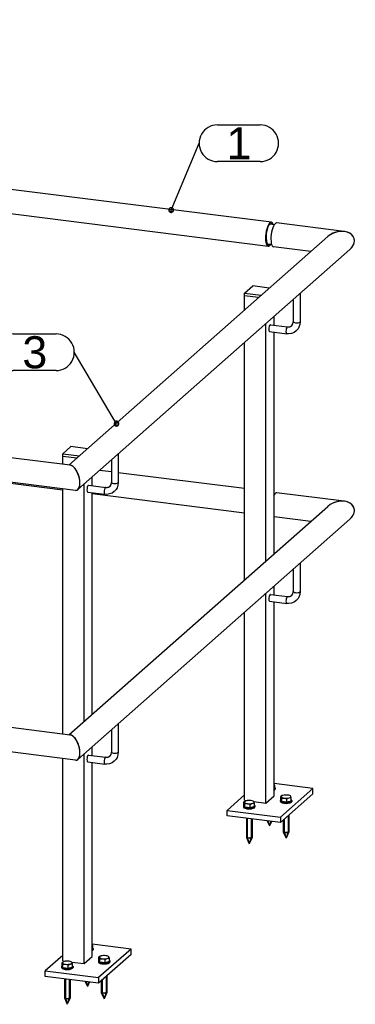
# Model space of a CAD drawing. Header units: millimetres. Extents: x 12217 to 12811, y 3674 to 4094.
# Tile 26 of 47: x 12431 to 12468, y 3894 to 4002. Entities that reach past the tile are written whole.
import ezdxf
from ezdxf.enums import TextEntityAlignment as Align

# ---------------------------------------------------------------- set-up
doc = ezdxf.new("R2010")
doc.units = ezdxf.units.MM
doc.layers.get('0').update_dxf_attribs({"linetype": 'CONTINUOUS'})
for name, color, linetype in [('DIM49', 4, 'CONTINUOUS'), ('LE_RED', 1, 'CONTINUOUS'), ('TXT_ALL', 7, 'CONTINUOUS')]:
    doc.layers.add(name, color=color, linetype=linetype)
doc.styles.add('ARIAL', font='arial.ttf')

# ---------------------------------------------------------------- blocks, each defined once
blk = doc.blocks.new('Constructie buis 42.4x2.6_00891', base_point=(12458.94, 3979.51))
for p, q in [((12458.84, 3979.76), (12283.24, 4001.88)), ((12458.51, 3977.13), (12283.94, 3999.12))]:
    blk.add_line(p, q)
for major_axis, start_param, end_param in [((-0.17, -1.31), 3.141593, 6.283185), ((-0.15, -1.15), 3.141593, 6.283185), ((-0.15, -1.15), 2.795957, 3.141593), ((-0.17, -1.31), 2.541834, 3.141593), ((-0.17, -1.31), 0, 0.599759), ((-0.15, -1.15), 0, 0.345636)]:
    blk.add_ellipse((12458.67, 3978.45), major_axis=major_axis, ratio=0.333333, start_param=start_param, end_param=end_param)
blk = doc.blocks.new('Constructie buis 42.4x2.6_00890')
blk.add_blockref('Constructie buis 42.4x2.6_00891', (12458.94, 3979.51))
blk = doc.blocks.new('Constructie buis 42.4x2.6_00895', base_point=(12455.92, 3947.99))
for p, q in [((12436.03, 3950.5), (12413.66, 3953.32)), ((12441.36, 3952.5), (12440.06, 3952.66)), ((12455.92, 3950.67), (12442.11, 3952.4)), ((12455.92, 3947.99), (12439.25, 3950.09))]:
    blk.add_line(p, q)
blk = doc.blocks.new('Constructie buis 42.4x2.6_00894')
blk.add_blockref('Constructie buis 42.4x2.6_00895', (12455.92, 3947.99))
blk = doc.blocks.new('Hekwerk verdieping_00889')
for name in ['Constructie buis 42.4x2.6_00890', 'Constructie buis 42.4x2.6_00894']:
    blk.add_blockref(name, (0, 0))
blk = doc.blocks.new('Constructie buis 42.4x2.6_00969', base_point=(12467.42, 3976.79))
for p, q in [((12436.71, 3953.24), (12465.01, 3978.2)), ((12437.68, 3950.56), (12467.42, 3976.79))]:
    blk.add_line(p, q)
for centre, major_axis, ratio, start_param, end_param in [((12466.22, 3977.49), (1.67, 0.51), 0.699056, 5.285772, 8.427364), ((12437.14, 3951.85), (0.42, -1.36), 0.476834, 0.212016, 2.929577), ((12437.14, 3951.85), (0.42, -1.36), 0.476834, 6.071146, 6.495201)]:
    blk.add_ellipse(centre, major_axis=major_axis, ratio=ratio, start_param=start_param, end_param=end_param)
blk = doc.blocks.new('Constructie buis 42.4x2.6_00968')
blk.add_blockref('Constructie buis 42.4x2.6_00969', (12467.42, 3976.79))
blk = doc.blocks.new('Constructie buis 42.4x2.6_00971', base_point=(12467.42, 3947.33))
for p, q in [((12436.71, 3923.78), (12465.01, 3948.73)), ((12437.68, 3921.1), (12467.42, 3947.33))]:
    blk.add_line(p, q)
for centre, major_axis, ratio, start_param, end_param in [((12466.22, 3948.03), (1.67, 0.51), 0.699056, 5.285772, 8.427364), ((12437.14, 3922.39), (0.42, -1.36), 0.476834, 0.212016, 2.929577), ((12437.14, 3922.39), (0.42, -1.36), 0.476834, 6.071147, 6.495201)]:
    blk.add_ellipse(centre, major_axis=major_axis, ratio=ratio, start_param=start_param, end_param=end_param)
blk = doc.blocks.new('Constructie buis 42.4x2.6_00970')
blk.add_blockref('Constructie buis 42.4x2.6_00971', (12467.42, 3947.33))
blk = doc.blocks.new('Constructie buis 42.4x2.6_00973', base_point=(12459.42, 3950.22))
for p, q in [((12466.82, 3949.29), (12459.42, 3950.22)), ((12463.14, 3947.08), (12459.14, 3947.59))]:
    blk.add_line(p, q)
for centre, major_axis, ratio, start_param, end_param in [((12459.26, 3948.91), (-0.17, -1.31), 0.333333, 3.141593, 3.762621), ((12466.22, 3948.03), (1.67, 0.51), 0.699056, 0.997414, 2.144179), ((12466.22, 3948.03), (1.67, 0.51), 0.699056, 5.285765, 7.280599)]:
    blk.add_ellipse(centre, major_axis=major_axis, ratio=ratio, start_param=start_param, end_param=end_param)
blk = doc.blocks.new('Constructie buis 42.4x2.6_00972')
blk.add_blockref('Constructie buis 42.4x2.6_00973', (12459.42, 3950.22))
blk = doc.blocks.new('Constructie buis 42.4x2.6_00975', base_point=(12459.42, 3979.69))
for p, q in [((12466.82, 3978.75), (12459.42, 3979.69)), ((12463.14, 3976.55), (12459.09, 3977.06))]:
    blk.add_line(p, q)
for centre, major_axis, ratio, start_param, end_param in [((12459.26, 3978.37), (-0.17, -1.31), 0.333333, 3.141593, 6.283185), ((12466.22, 3977.49), (1.67, 0.51), 0.699056, 0.997414, 2.144179), ((12466.22, 3977.49), (1.67, 0.51), 0.699056, 5.285772, 7.280599)]:
    blk.add_ellipse(centre, major_axis=major_axis, ratio=ratio, start_param=start_param, end_param=end_param)
blk = doc.blocks.new('Constructie buis 42.4x2.6_00974')
blk.add_blockref('Constructie buis 42.4x2.6_00975', (12459.42, 3979.69))
blk = doc.blocks.new('Constructie buis 42.4x2.6_00977', base_point=(12430.34, 3924.58))
for p, q in [((12436.86, 3923.76), (12430.34, 3924.58)), ((12437.41, 3921.02), (12430.01, 3921.95))]:
    blk.add_line(p, q)
for centre, major_axis, ratio, start_param, end_param in [((12430.18, 3923.26), (-0.17, -1.31), 0.333333, 3.141593, 6.283185), ((12437.14, 3922.39), (0.42, -1.36), 0.476834, 6.07117, 9.212762)]:
    blk.add_ellipse(centre, major_axis=major_axis, ratio=ratio, start_param=start_param, end_param=end_param)
blk = doc.blocks.new('Constructie buis 42.4x2.6_00976')
blk.add_blockref('Constructie buis 42.4x2.6_00977', (12430.34, 3924.58))
blk = doc.blocks.new('Constructie buis 42.4x2.6_00979', base_point=(12430.34, 3954.04))
for p, q in [((12436.86, 3953.22), (12430.34, 3954.04)), ((12437.41, 3950.48), (12430.01, 3951.41))]:
    blk.add_line(p, q)
for centre, major_axis, ratio, start_param, end_param in [((12430.18, 3952.73), (-0.17, -1.31), 0.333333, 3.141593, 6.283185), ((12437.14, 3951.85), (0.42, -1.36), 0.476834, 6.07117, 9.212762)]:
    blk.add_ellipse(centre, major_axis=major_axis, ratio=ratio, start_param=start_param, end_param=end_param)
blk = doc.blocks.new('Constructie buis 42.4x2.6_00978')
blk.add_blockref('Constructie buis 42.4x2.6_00979', (12430.34, 3954.04))
blk = doc.blocks.new('Koker 40x40x4 EN 10219-2_00982', base_point=(12458.25, 3916.33))
for p, q in [((12455.92, 3970.18), (12455.92, 3971.72)), ((12457.45, 3971.53), (12455.92, 3971.72)), ((12459.14, 3968.52), (12459.14, 3969.49)), ((12458.25, 3942.78), (12458.25, 3968.71)), ((12459.14, 3943.56), (12459.14, 3967.77)), ((12455.92, 3940.72), (12455.92, 3966.64)), ((12459.14, 3939.06), (12459.14, 3940.02)), ((12458.25, 3916.33), (12458.25, 3939.24)), ((12459.14, 3917.11), (12459.14, 3938.3)), ((12455.92, 3916.63), (12455.92, 3937.18)), ((12455.92, 3916.63), (12456.22, 3916.59)), ((12456.91, 3916.5), (12458.25, 3916.33)), ((12458.25, 3916.33), (12459.14, 3917.11))]:
    blk.add_line(p, q)
blk = doc.blocks.new('Koker 40x40x4 EN 10219-2_00981')
blk.add_blockref('Koker 40x40x4 EN 10219-2_00982', (12458.25, 3916.33))
blk = doc.blocks.new('Massieve as 12_00984', base_point=(12461.24, 3971.34))
for p, q in [((12461.24, 3971.34), (12461.24, 3968.89)), ((12458.74, 3968.57), (12460.61, 3968.34)), ((12458.65, 3967.83), (12460.52, 3967.59))]:
    blk.add_line(p, q)
for points in [[(12461.99, 3972.01), (12461.99, 3968.89), (12461.96, 3968.58), (12461.86, 3968.29), (12461.76, 3968.13), (12461.56, 3967.9), (12461.32, 3967.73), (12461.04, 3967.62), (12460.73, 3967.58), (12460.52, 3967.59)], [(12460.61, 3968.34), (12460.69, 3968.33), (12460.78, 3968.34), (12460.87, 3968.35), (12460.94, 3968.38), (12461.09, 3968.49), (12461.2, 3968.65), (12461.24, 3968.85), (12461.24, 3968.89)]]:
    blk.add_lwpolyline(points)
for centre, major_axis, start_param in [((12458.7, 3968.2), (-0.047, -0.372), 3.141593), ((12460.57, 3967.96), (-0.047, -0.372), 3.141594), ((12461.62, 3968.89), (0.375, 0), 3.141593)]:
    blk.add_ellipse(centre, major_axis=major_axis, ratio=0.333333, start_param=start_param, end_param=6.283185)
blk = doc.blocks.new('Massieve as 12_00983')
blk.add_blockref('Massieve as 12_00984', (12461.24, 3971.34))
blk = doc.blocks.new('Strip 40x5_00986', base_point=(12455.92, 3972.02))
for p, q in [((12455.92, 3972.02), (12456.8, 3972.8)), ((12458.62, 3972.57), (12456.8, 3972.8)), ((12455.92, 3972.02), (12457.74, 3971.79)), ((12455.92, 3971.72), (12455.92, 3972.02)), ((12457.45, 3971.53), (12455.92, 3971.72))]:
    blk.add_line(p, q)
blk = doc.blocks.new('Strip 40x5_00985')
blk.add_blockref('Strip 40x5_00986', (12455.92, 3972.02))
blk = doc.blocks.new('Massieve as 12_00988', base_point=(12461.24, 3941.88))
for p, q in [((12461.24, 3941.88), (12461.24, 3939.43)), ((12458.74, 3939.11), (12460.61, 3938.87)), ((12458.65, 3938.37), (12460.52, 3938.13))]:
    blk.add_line(p, q)
for points in [[(12461.99, 3942.54), (12461.99, 3939.43), (12461.96, 3939.12), (12461.86, 3938.83), (12461.76, 3938.66), (12461.56, 3938.44), (12461.32, 3938.27), (12461.04, 3938.16), (12460.73, 3938.12), (12460.52, 3938.13)], [(12460.61, 3938.87), (12460.69, 3938.87), (12460.78, 3938.87), (12460.87, 3938.89), (12460.94, 3938.92), (12461.09, 3939.03), (12461.2, 3939.19), (12461.24, 3939.39), (12461.24, 3939.43)]]:
    blk.add_lwpolyline(points)
for centre, major_axis, start_param in [((12458.7, 3938.74), (-0.047, -0.372), 3.141593), ((12461.62, 3939.43), (0.375, 0), 3.141593), ((12460.57, 3938.5), (-0.047, -0.372), 3.141594)]:
    blk.add_ellipse(centre, major_axis=major_axis, ratio=0.333333, start_param=start_param, end_param=6.283185)
blk = doc.blocks.new('Massieve as 12_00987')
blk.add_blockref('Massieve as 12_00988', (12461.24, 3941.88))
blk = doc.blocks.new('Strip 100x10_00990', base_point=(12463.39, 3917.32))
for p, q in [((12463.39, 3917.91), (12459.85, 3914.8)), ((12463.39, 3917.32), (12459.85, 3914.21)), ((12454, 3914.94), (12454, 3915.53)), ((12459.85, 3914.21), (12454, 3914.94)), ((12459.85, 3914.8), (12459.85, 3914.21))]:
    blk.add_line(p, q)
for points in [[(12463.39, 3917.32), (12463.39, 3917.91), (12459.14, 3918.45)], [(12455.92, 3917.22), (12454, 3915.53), (12459.85, 3914.8)]]:
    blk.add_lwpolyline(points)
blk = doc.blocks.new('Strip 100x10_00989')
blk.add_blockref('Strip 100x10_00990', (12463.39, 3917.32))
blk = doc.blocks.new('Baluster_00980')
for name in ['Strip 40x5_00985', 'Koker 40x40x4 EN 10219-2_00981', 'Massieve as 12_00983', 'Massieve as 12_00987', 'Strip 100x10_00989']:
    blk.add_blockref(name, (0, 0))
blk = doc.blocks.new('Koker 40x40x4 EN 10219-2_00993', base_point=(12438.37, 3898.79))
for p, q in [((12436.03, 3953.32), (12436.03, 3954.18)), ((12437.56, 3953.99), (12436.03, 3954.18)), ((12439.25, 3950.98), (12439.25, 3951.95)), ((12438.37, 3925.24), (12438.37, 3951.17)), ((12436.03, 3923.86), (12436.03, 3950.65)), ((12439.25, 3926.02), (12439.25, 3950.23)), ((12439.25, 3921.52), (12439.25, 3922.48)), ((12436.03, 3899.09), (12436.03, 3921.19)), ((12438.37, 3898.79), (12438.37, 3921.71)), ((12439.25, 3899.57), (12439.25, 3920.76)), ((12438.37, 3898.79), (12439.25, 3899.57)), ((12436.03, 3899.09), (12436.33, 3899.05)), ((12437.02, 3898.96), (12438.37, 3898.79))]:
    blk.add_line(p, q)
blk = doc.blocks.new('Koker 40x40x4 EN 10219-2_00992')
blk.add_blockref('Koker 40x40x4 EN 10219-2_00993', (12438.37, 3898.79))
blk = doc.blocks.new('Massieve as 12_00995', base_point=(12441.36, 3953.8))
for p, q in [((12441.36, 3953.8), (12441.36, 3951.35)), ((12438.86, 3951.03), (12440.73, 3950.8)), ((12438.76, 3950.29), (12440.63, 3950.05))]:
    blk.add_line(p, q)
for points in [[(12442.11, 3954.47), (12442.11, 3951.35), (12442.07, 3951.04), (12441.97, 3950.75), (12441.87, 3950.59), (12441.67, 3950.36), (12441.43, 3950.19), (12441.15, 3950.09), (12440.84, 3950.04), (12440.63, 3950.05)], [(12440.73, 3950.8), (12440.8, 3950.79), (12440.89, 3950.8), (12440.98, 3950.82), (12441.05, 3950.84), (12441.2, 3950.95), (12441.31, 3951.11), (12441.36, 3951.31), (12441.36, 3951.35)]]:
    blk.add_lwpolyline(points)
for centre, major_axis, start_param in [((12438.81, 3950.66), (-0.047, -0.372), 3.141593), ((12440.68, 3950.43), (-0.047, -0.372), 3.141594), ((12441.73, 3951.35), (0.375, 0), 3.141593)]:
    blk.add_ellipse(centre, major_axis=major_axis, ratio=0.333333, start_param=start_param, end_param=6.283185)
blk = doc.blocks.new('Massieve as 12_00994')
blk.add_blockref('Massieve as 12_00995', (12441.36, 3953.8))
blk = doc.blocks.new('Strip 40x5_00997', base_point=(12436.03, 3954.48))
for p, q in [((12436.03, 3954.48), (12436.91, 3955.26)), ((12438.74, 3955.03), (12436.91, 3955.26)), ((12436.03, 3954.48), (12437.85, 3954.25)), ((12436.03, 3954.18), (12436.03, 3954.48)), ((12437.56, 3953.99), (12436.03, 3954.18))]:
    blk.add_line(p, q)
blk = doc.blocks.new('Strip 40x5_00996')
blk.add_blockref('Strip 40x5_00997', (12436.03, 3954.48))
blk = doc.blocks.new('Massieve as 12_00999', base_point=(12441.36, 3924.34))
for p, q in [((12441.36, 3924.34), (12441.36, 3921.89)), ((12438.76, 3920.83), (12440.63, 3920.59)), ((12438.86, 3921.57), (12440.73, 3921.33))]:
    blk.add_line(p, q)
for points in [[(12442.11, 3925), (12442.11, 3921.89), (12442.07, 3921.58), (12441.97, 3921.29), (12441.87, 3921.12), (12441.67, 3920.9), (12441.43, 3920.73), (12441.15, 3920.62), (12440.84, 3920.58), (12440.63, 3920.59)], [(12440.73, 3921.33), (12440.8, 3921.33), (12440.89, 3921.33), (12440.98, 3921.35), (12441.05, 3921.38), (12441.2, 3921.49), (12441.31, 3921.65), (12441.36, 3921.85), (12441.36, 3921.89)]]:
    blk.add_lwpolyline(points)
for centre, major_axis, start_param in [((12441.73, 3921.89), (0.375, 0), 3.141593), ((12438.81, 3921.2), (-0.047, -0.372), 3.141593), ((12440.68, 3920.96), (-0.047, -0.372), 3.141594)]:
    blk.add_ellipse(centre, major_axis=major_axis, ratio=0.333333, start_param=start_param, end_param=6.283185)
blk = doc.blocks.new('Massieve as 12_00998')
blk.add_blockref('Massieve as 12_00999', (12441.36, 3924.34))
blk = doc.blocks.new('Strip 100x10_01001', base_point=(12443.5, 3899.79))
for p, q in [((12443.5, 3900.37), (12439.96, 3897.26)), ((12443.5, 3899.79), (12439.96, 3896.67)), ((12434.12, 3897.4), (12434.12, 3897.99)), ((12439.96, 3896.67), (12434.12, 3897.4)), ((12439.96, 3897.26), (12439.96, 3896.67))]:
    blk.add_line(p, q)
for points in [[(12443.5, 3899.79), (12443.5, 3900.37), (12439.25, 3900.91)], [(12436.03, 3899.68), (12434.12, 3897.99), (12439.96, 3897.26)]]:
    blk.add_lwpolyline(points)
blk = doc.blocks.new('Strip 100x10_01000')
blk.add_blockref('Strip 100x10_01001', (12443.5, 3899.79))
blk = doc.blocks.new('Baluster_00991')
for name in ['Strip 40x5_00996', 'Koker 40x40x4 EN 10219-2_00992', 'Massieve as 12_00994', 'Massieve as 12_00998', 'Strip 100x10_01000']:
    blk.add_blockref(name, (0, 0))
blk = doc.blocks.new('Constructie buis 35x2_01003', base_point=(12458.87, 3977.32))
for p, q in [((12459.15, 3979.49), (12458.68, 3979.55)), ((12458.87, 3977.32), (12458.41, 3977.38))]:
    blk.add_line(p, q)
blk = doc.blocks.new('Constructie buis 35x2_01002')
blk.add_blockref('Constructie buis 35x2_01003', (12458.87, 3977.32))
blk = doc.blocks.new('Constructie buis 35x2_01005', base_point=(12429.79, 3922.21))
for p, q in [((12430.07, 3924.38), (12429.6, 3924.44)), ((12429.79, 3922.21), (12429.33, 3922.27))]:
    blk.add_line(p, q)
blk = doc.blocks.new('Constructie buis 35x2_01004')
blk.add_blockref('Constructie buis 35x2_01005', (12429.79, 3922.21))
blk = doc.blocks.new('Constructie buis 35x2_01007', base_point=(12429.79, 3951.67))
for p, q in [((12430.07, 3953.84), (12429.6, 3953.9)), ((12429.79, 3951.67), (12429.33, 3951.73))]:
    blk.add_line(p, q)
blk = doc.blocks.new('Constructie buis 35x2_01006')
blk.add_blockref('Constructie buis 35x2_01007', (12429.79, 3951.67))
blk = doc.blocks.new('Hekwerk verdieping_00967')
for name in ['Constructie buis 42.4x2.6_00968', 'Constructie buis 35x2_01002', 'Constructie buis 42.4x2.6_00974', 'Baluster_00980', 'Baluster_00991', 'Constructie buis 42.4x2.6_00978', 'Constructie buis 35x2_01006', 'Constructie buis 42.4x2.6_00972', 'Constructie buis 42.4x2.6_00970', 'Constructie buis 35x2_01004', 'Constructie buis 42.4x2.6_00976']:
    blk.add_blockref(name, (0, 0))
blk = doc.blocks.new('Houtdraadbout (DIN 571)-10x70_01665', base_point=(12459.16, 3918.4))
for p, q in [((12459.16, 3918.4), (12459.14, 3918.43)), ((12459.14, 3918.26), (12459.21, 3918.26)), ((12459.21, 3917.89), (12459.14, 3917.87)), ((12459.21, 3918.26), (12459.16, 3918.4)), ((12459.21, 3917.89), (12459.21, 3918.26))]:
    blk.add_line(p, q)
for start_param, end_param in [(0.162232, 0.307347), (5.975838, 6.445417)]:
    blk.add_ellipse((12458.63, 3918.37), major_axis=(0.531, 0), ratio=0.333333, start_param=start_param, end_param=end_param)
blk = doc.blocks.new('GEWINDE_01667', base_point=(12458.79, 3914.34))
for p in [(12458.39, 3914.39), (12458.85, 3914.33)]:
    blk.add_line(p, (12458.63, 3913.84))
at = {"layer": 'LE_RED'}
for p in [(12458.46, 3914.38), (12458.79, 3914.34)]:
    blk.add_line(p, (12458.63, 3913.84), dxfattribs=at)
blk = doc.blocks.new('GEWINDE_01666')
blk.add_blockref('GEWINDE_01667', (12458.79, 3914.34))
blk = doc.blocks.new('Houtdraadbout (DIN 571)-10x70_01664')
for name, p in [('Houtdraadbout (DIN 571)-10x70_01665', (12459.16, 3918.4)), ('GEWINDE_01666', (0, 0))]:
    blk.add_blockref(name, p)
blk = doc.blocks.new('Sluitring (DIN 125)-M10_01669', base_point=(12459.14, 3917.72))
blk.add_line((12459.26, 3917.96), (12459.26, 3917.84))
for centre, start_param, end_param in [((12458.63, 3917.96), 5.656829, 6.283185), ((12458.63, 3917.84), 5.656829, 6.283185), ((12458.63, 3917.96), 0, 0.407524)]:
    blk.add_ellipse(centre, major_axis=(0.625, 0), ratio=0.333333, start_param=start_param, end_param=end_param)
blk = doc.blocks.new('Sluitring (DIN 125)-M10_01668')
blk.add_blockref('Sluitring (DIN 125)-M10_01669', (12459.14, 3917.72))
blk = doc.blocks.new('Houtdraadboutset M10_01662')
for name in ['Houtdraadbout (DIN 571)-10x70_01664', 'Sluitring (DIN 125)-M10_01668']:
    blk.add_blockref(name, (0, 0))
blk = doc.blocks.new('Houtdraadbout (DIN 571)-10x70_01673', base_point=(12459.93, 3917))
for p, q in [((12460.02, 3917.14), (12459.88, 3917.06)), ((12459.93, 3917), (12459.97, 3916.86)), ((12459.97, 3916.49), (12459.97, 3916.86)), ((12460.55, 3916.42), (12459.97, 3916.49)), ((12460.02, 3917.14), (12460.03, 3917.14)), ((12460.55, 3916.42), (12460.55, 3916.79)), ((12461.02, 3916.55), (12460.55, 3916.42)), ((12460.93, 3917.12), (12460.87, 3917.14)), ((12460.97, 3917.06), (12460.93, 3917.12)), ((12461.02, 3916.91), (12460.97, 3917.06)), ((12461.02, 3916.55), (12461.02, 3916.91))]:
    blk.add_line(p, q)
for points in [[(12459.97, 3916.49), (12459.88, 3916.69), (12459.88, 3917.06), (12459.93, 3917)], [(12459.97, 3916.86), (12460.12, 3916.87), (12460.26, 3916.87)], [(12460.26, 3916.87), (12460.4, 3916.84), (12460.55, 3916.79)], [(12460.55, 3916.79), (12460.67, 3916.85), (12460.79, 3916.89)], [(12460.79, 3916.89), (12460.9, 3916.92), (12461.02, 3916.91)]]:
    blk.add_lwpolyline(points)
for start_param, end_param in [(2.482535, 3.303824), (3.303824, 4.351022), (2.256627, 2.482535), (1.209429, 2.256627), (4.351022, 5.398219), (0.659058, 1.209429), (5.398219, 6.445417), (0.162232, 0.659058)]:
    blk.add_ellipse((12460.45, 3917.03), major_axis=(0.531, 0), ratio=0.333333, start_param=start_param, end_param=end_param)
blk = doc.blocks.new('GEWINDE_01675', base_point=(12460.23, 3914.54))
for p, q in [((12460.14, 3914.46), (12460.14, 3913.21)), ((12460.76, 3915.01), (12460.76, 3913.21)), ((12460.14, 3913.19), (12460.45, 3912.49)), ((12460.76, 3913.19), (12460.45, 3912.49))]:
    blk.add_line(p, q)
for start_param, end_param in [(3.141593, 3.288568), (3.288568, 6.13621), (6.13621, 6.283185)]:
    blk.add_ellipse((12460.45, 3913.21), major_axis=(0.312, 0), ratio=0.333333, start_param=start_param, end_param=end_param)
at = {"layer": 'LE_RED'}
for p, q in [((12460.23, 3914.54), (12460.23, 3913.21)), ((12460.23, 3913.2), (12460.45, 3912.5)), ((12460.67, 3913.2), (12460.45, 3912.5))]:
    blk.add_line(p, q, dxfattribs=at)
blk.add_lwpolyline([(12460.67, 3914.93), (12460.67, 3913.21)], dxfattribs=at)
for start_param, end_param in [(3.244714, 5.658796), (5.658796, 5.921818), (5.921818, 6.180064)]:
    blk.add_ellipse((12460.45, 3913.21), major_axis=(0.219, 0), ratio=0.333333, start_param=start_param, end_param=end_param, dxfattribs=at)
blk = doc.blocks.new('GEWINDE_01674')
blk.add_blockref('GEWINDE_01675', (12460.23, 3914.54))
blk = doc.blocks.new('Houtdraadbout (DIN 571)-10x70_01672')
for name, p in [('Houtdraadbout (DIN 571)-10x70_01673', (12459.93, 3917)), ('GEWINDE_01674', (0, 0))]:
    blk.add_blockref(name, p)
blk = doc.blocks.new('Sluitring (DIN 125)-M10_01677', base_point=(12459.82, 3916.5))
for p, q in [((12459.82, 3916.62), (12459.82, 3916.5)), ((12461.07, 3916.62), (12461.07, 3916.5))]:
    blk.add_line(p, q)
for centre, start_param, end_param in [((12460.45, 3916.62), 2.734069, 3.141593), ((12460.45, 3916.62), 3.141593, 6.283185), ((12460.45, 3916.5), 3.141593, 6.283185), ((12460.45, 3916.62), 0, 0.407524)]:
    blk.add_ellipse(centre, major_axis=(0.625, 0), ratio=0.333333, start_param=start_param, end_param=end_param)
blk = doc.blocks.new('Sluitring (DIN 125)-M10_01676')
blk.add_blockref('Sluitring (DIN 125)-M10_01677', (12459.82, 3916.5))
blk = doc.blocks.new('Houtdraadboutset M10_01670')
for name in ['Sluitring (DIN 125)-M10_01676', 'Houtdraadbout (DIN 571)-10x70_01672']:
    blk.add_blockref(name, (0, 0))
blk = doc.blocks.new('Houtdraadbout (DIN 571)-10x70_01681', base_point=(12455.9, 3916.4))
for p, q in [((12455.99, 3916.53), (12455.85, 3916.45)), ((12455.9, 3916.4), (12455.95, 3916.25)), ((12455.99, 3916.53), (12456, 3916.53)), ((12456.9, 3916.51), (12456.84, 3916.53)), ((12456.95, 3916.45), (12456.9, 3916.51)), ((12457, 3916.31), (12456.95, 3916.45)), ((12455.95, 3915.88), (12455.95, 3916.25)), ((12456.52, 3915.81), (12455.95, 3915.88)), ((12456.52, 3915.81), (12456.52, 3916.18)), ((12457, 3915.94), (12456.52, 3915.81)), ((12457, 3915.94), (12457, 3916.31))]:
    blk.add_line(p, q)
for points in [[(12455.95, 3915.88), (12455.85, 3916.09), (12455.85, 3916.45), (12455.9, 3916.4)], [(12455.95, 3916.25), (12456.1, 3916.27), (12456.23, 3916.26)], [(12456.23, 3916.26), (12456.37, 3916.23), (12456.52, 3916.18)], [(12456.52, 3916.18), (12456.64, 3916.25), (12456.76, 3916.29)], [(12456.76, 3916.29), (12456.87, 3916.31), (12457, 3916.31)]]:
    blk.add_lwpolyline(points)
for start_param, end_param in [(2.482535, 3.303824), (3.303824, 4.351022), (2.256627, 2.482535), (1.209429, 2.256627), (0.659058, 1.209429), (5.398219, 6.445417), (0.162232, 0.659058), (4.351022, 5.398219)]:
    blk.add_ellipse((12456.42, 3916.43), major_axis=(0.531, 0), ratio=0.333333, start_param=start_param, end_param=end_param)
blk = doc.blocks.new('GEWINDE_01683', base_point=(12456.2, 3914.67))
for p, q in [((12456.11, 3914.68), (12456.11, 3912.6)), ((12456.73, 3914.6), (12456.73, 3912.6)), ((12456.11, 3912.58), (12456.42, 3911.89)), ((12456.73, 3912.58), (12456.42, 3911.89))]:
    blk.add_line(p, q)
for start_param, end_param in [(3.141593, 3.288568), (3.288568, 6.13621), (6.13621, 6.283185)]:
    blk.add_ellipse((12456.42, 3912.6), major_axis=(0.312, 0), ratio=0.333333, start_param=start_param, end_param=end_param)
at = {"layer": 'LE_RED'}
for p, q in [((12456.2, 3914.67), (12456.2, 3912.6)), ((12456.2, 3912.59), (12456.42, 3911.89)), ((12456.64, 3912.59), (12456.42, 3911.89))]:
    blk.add_line(p, q, dxfattribs=at)
blk.add_lwpolyline([(12456.64, 3914.61), (12456.64, 3912.6)], dxfattribs=at)
for start_param, end_param in [(3.244714, 5.658796), (5.658796, 5.921818), (5.921818, 6.180064)]:
    blk.add_ellipse((12456.42, 3912.6), major_axis=(0.219, 0), ratio=0.333333, start_param=start_param, end_param=end_param, dxfattribs=at)
blk = doc.blocks.new('GEWINDE_01682')
blk.add_blockref('GEWINDE_01683', (12456.2, 3914.67))
blk = doc.blocks.new('Houtdraadbout (DIN 571)-10x70_01680')
for name, p in [('Houtdraadbout (DIN 571)-10x70_01681', (12455.9, 3916.4)), ('GEWINDE_01682', (0, 0))]:
    blk.add_blockref(name, p)
blk = doc.blocks.new('Sluitring (DIN 125)-M10_01685', base_point=(12455.8, 3915.9))
for p, q in [((12455.8, 3916.01), (12455.8, 3915.9)), ((12457.05, 3916.01), (12457.05, 3915.9))]:
    blk.add_line(p, q)
for centre, start_param, end_param in [((12456.42, 3916.01), 2.734069, 3.141593), ((12456.42, 3916.01), 3.141593, 6.283185), ((12456.42, 3915.9), 3.141593, 6.283185), ((12456.42, 3916.01), 0, 0.407524)]:
    blk.add_ellipse(centre, major_axis=(0.625, 0), ratio=0.333333, start_param=start_param, end_param=end_param)
blk = doc.blocks.new('Sluitring (DIN 125)-M10_01684')
blk.add_blockref('Sluitring (DIN 125)-M10_01685', (12455.8, 3915.9))
blk = doc.blocks.new('Houtdraadboutset M10_01678')
for name in ['Houtdraadbout (DIN 571)-10x70_01680', 'Sluitring (DIN 125)-M10_01684']:
    blk.add_blockref(name, (0, 0))
blk = doc.blocks.new('Montage baluster_01661')
for name in ['Houtdraadboutset M10_01662', 'Houtdraadboutset M10_01678', 'Houtdraadboutset M10_01670']:
    blk.add_blockref(name, (0, 0))
blk = doc.blocks.new('Houtdraadbout (DIN 571)-10x70_01690', base_point=(12439.27, 3900.86))
for p, q in [((12439.27, 3900.86), (12439.25, 3900.89)), ((12439.25, 3900.72), (12439.32, 3900.72)), ((12439.32, 3900.35), (12439.25, 3900.33)), ((12439.32, 3900.72), (12439.27, 3900.86)), ((12439.32, 3900.35), (12439.32, 3900.72))]:
    blk.add_line(p, q)
for start_param, end_param in [(0.162232, 0.307347), (5.975838, 6.445417)]:
    blk.add_ellipse((12438.74, 3900.84), major_axis=(0.531, 0), ratio=0.333333, start_param=start_param, end_param=end_param)
blk = doc.blocks.new('GEWINDE_01692', base_point=(12438.9, 3896.8))
for p in [(12438.5, 3896.85), (12438.96, 3896.79)]:
    blk.add_line(p, (12438.74, 3896.3))
at = {"layer": 'LE_RED'}
for p in [(12438.58, 3896.84), (12438.9, 3896.8)]:
    blk.add_line(p, (12438.74, 3896.3), dxfattribs=at)
blk = doc.blocks.new('GEWINDE_01691')
blk.add_blockref('GEWINDE_01692', (12438.9, 3896.8))
blk = doc.blocks.new('Houtdraadbout (DIN 571)-10x70_01689')
for name, p in [('Houtdraadbout (DIN 571)-10x70_01690', (12439.27, 3900.86)), ('GEWINDE_01691', (0, 0))]:
    blk.add_blockref(name, p)
blk = doc.blocks.new('Sluitring (DIN 125)-M10_01694', base_point=(12439.25, 3900.18))
blk.add_line((12439.37, 3900.42), (12439.37, 3900.31))
for centre, start_param, end_param in [((12438.74, 3900.42), 5.656829, 6.283185), ((12438.74, 3900.31), 5.656829, 6.283185), ((12438.74, 3900.42), 0, 0.407524)]:
    blk.add_ellipse(centre, major_axis=(0.625, 0), ratio=0.333333, start_param=start_param, end_param=end_param)
blk = doc.blocks.new('Sluitring (DIN 125)-M10_01693')
blk.add_blockref('Sluitring (DIN 125)-M10_01694', (12439.25, 3900.18))
blk = doc.blocks.new('Houtdraadboutset M10_01687')
for name in ['Houtdraadbout (DIN 571)-10x70_01689', 'Sluitring (DIN 125)-M10_01693']:
    blk.add_blockref(name, (0, 0))
blk = doc.blocks.new('Houtdraadbout (DIN 571)-10x70_01698', base_point=(12440.04, 3899.46))
for p, q in [((12440.13, 3899.6), (12439.99, 3899.52)), ((12440.04, 3899.46), (12440.09, 3899.32)), ((12440.09, 3898.95), (12440.09, 3899.32)), ((12440.13, 3899.6), (12440.14, 3899.6)), ((12440.66, 3898.88), (12440.66, 3899.25)), ((12441.04, 3899.58), (12440.98, 3899.6)), ((12441.09, 3899.52), (12441.04, 3899.58)), ((12441.14, 3899.38), (12441.09, 3899.52)), ((12441.14, 3899.01), (12441.14, 3899.38)), ((12440.66, 3898.88), (12440.09, 3898.95)), ((12441.14, 3899.01), (12440.66, 3898.88))]:
    blk.add_line(p, q)
for points in [[(12440.09, 3898.95), (12439.99, 3899.15), (12439.99, 3899.52), (12440.04, 3899.46)], [(12440.09, 3899.32), (12440.24, 3899.33), (12440.37, 3899.33)], [(12440.37, 3899.33), (12440.51, 3899.3), (12440.66, 3899.25)], [(12440.66, 3899.25), (12440.78, 3899.31), (12440.9, 3899.36)], [(12440.9, 3899.36), (12441.01, 3899.38), (12441.14, 3899.38)]]:
    blk.add_lwpolyline(points)
for start_param, end_param in [(2.482535, 3.303824), (3.303824, 4.351022), (2.256627, 2.482535), (1.209429, 2.256627), (4.351022, 5.398219), (0.659058, 1.209429), (5.398219, 6.445417), (0.162232, 0.659058)]:
    blk.add_ellipse((12440.56, 3899.49), major_axis=(0.531, 0), ratio=0.333333, start_param=start_param, end_param=end_param)
blk = doc.blocks.new('GEWINDE_01700', base_point=(12440.34, 3897))
for p, q in [((12440.87, 3897.47), (12440.87, 3895.67)), ((12440.25, 3896.92), (12440.25, 3895.67)), ((12440.25, 3895.65), (12440.56, 3894.96)), ((12440.87, 3895.65), (12440.56, 3894.96))]:
    blk.add_line(p, q)
for start_param, end_param in [(3.141593, 3.288568), (3.288568, 6.13621), (6.13621, 6.283185)]:
    blk.add_ellipse((12440.56, 3895.67), major_axis=(0.312, 0), ratio=0.333333, start_param=start_param, end_param=end_param)
at = {"layer": 'LE_RED'}
for p, q in [((12440.34, 3897), (12440.34, 3895.67)), ((12440.34, 3895.66), (12440.56, 3894.96)), ((12440.78, 3895.66), (12440.56, 3894.96))]:
    blk.add_line(p, q, dxfattribs=at)
blk.add_lwpolyline([(12440.78, 3897.39), (12440.78, 3895.67)], dxfattribs=at)
for start_param, end_param in [(3.244714, 5.658796), (5.658796, 5.921818), (5.921818, 6.180064)]:
    blk.add_ellipse((12440.56, 3895.67), major_axis=(0.219, 0), ratio=0.333333, start_param=start_param, end_param=end_param, dxfattribs=at)
blk = doc.blocks.new('GEWINDE_01699')
blk.add_blockref('GEWINDE_01700', (12440.34, 3897))
blk = doc.blocks.new('Houtdraadbout (DIN 571)-10x70_01697')
for name, p in [('Houtdraadbout (DIN 571)-10x70_01698', (12440.04, 3899.46)), ('GEWINDE_01699', (0, 0))]:
    blk.add_blockref(name, p)
blk = doc.blocks.new('Sluitring (DIN 125)-M10_01702', base_point=(12439.94, 3898.96))
for p, q in [((12439.94, 3899.08), (12439.94, 3898.96)), ((12441.19, 3899.08), (12441.19, 3898.96))]:
    blk.add_line(p, q)
for centre, start_param, end_param in [((12440.56, 3899.08), 2.734069, 3.141593), ((12440.56, 3899.08), 0, 0.407524), ((12440.56, 3899.08), 3.141593, 6.283185), ((12440.56, 3898.96), 3.141593, 6.283185)]:
    blk.add_ellipse(centre, major_axis=(0.625, 0), ratio=0.333333, start_param=start_param, end_param=end_param)
blk = doc.blocks.new('Sluitring (DIN 125)-M10_01701')
blk.add_blockref('Sluitring (DIN 125)-M10_01702', (12439.94, 3898.96))
blk = doc.blocks.new('Houtdraadboutset M10_01695')
for name in ['Sluitring (DIN 125)-M10_01701', 'Houtdraadbout (DIN 571)-10x70_01697']:
    blk.add_blockref(name, (0, 0))
blk = doc.blocks.new('Houtdraadbout (DIN 571)-10x70_01706', base_point=(12436.01, 3898.86))
for p, q in [((12436.1, 3898.99), (12435.96, 3898.91)), ((12436.01, 3898.86), (12436.06, 3898.71)), ((12436.06, 3898.34), (12436.06, 3898.71)), ((12436.63, 3898.27), (12436.06, 3898.34)), ((12436.1, 3898.99), (12436.11, 3899)), ((12436.63, 3898.27), (12436.63, 3898.64)), ((12437.11, 3898.4), (12436.63, 3898.27)), ((12437.01, 3898.97), (12436.95, 3899)), ((12437.06, 3898.92), (12437.01, 3898.97)), ((12437.11, 3898.77), (12437.06, 3898.92)), ((12437.11, 3898.4), (12437.11, 3898.77))]:
    blk.add_line(p, q)
for points in [[(12436.06, 3898.34), (12435.96, 3898.55), (12435.96, 3898.91), (12436.01, 3898.86)], [(12436.06, 3898.71), (12436.21, 3898.73), (12436.35, 3898.72)], [(12436.35, 3898.72), (12436.48, 3898.69), (12436.63, 3898.64)], [(12436.63, 3898.64), (12436.76, 3898.71), (12436.87, 3898.75)], [(12436.87, 3898.75), (12436.98, 3898.77), (12437.11, 3898.77)]]:
    blk.add_lwpolyline(points)
for start_param, end_param in [(2.482535, 3.303824), (3.303824, 4.351022), (2.256627, 2.482535), (1.209429, 2.256627), (4.351022, 5.398219), (0.659058, 1.209429), (5.398219, 6.445417), (0.162232, 0.659058)]:
    blk.add_ellipse((12436.53, 3898.89), major_axis=(0.531, 0), ratio=0.333333, start_param=start_param, end_param=end_param)
blk = doc.blocks.new('GEWINDE_01708', base_point=(12436.32, 3897.13))
for p, q in [((12436.22, 3897.14), (12436.22, 3895.06)), ((12436.85, 3897.06), (12436.85, 3895.06)), ((12436.23, 3895.05), (12436.53, 3894.35)), ((12436.84, 3895.05), (12436.53, 3894.35))]:
    blk.add_line(p, q)
for start_param, end_param in [(3.141593, 3.288568), (3.288568, 6.13621), (6.13621, 6.283185)]:
    blk.add_ellipse((12436.53, 3895.06), major_axis=(0.312, 0), ratio=0.333333, start_param=start_param, end_param=end_param)
at = {"layer": 'LE_RED'}
for p, q in [((12436.32, 3897.13), (12436.32, 3895.06)), ((12436.32, 3895.05), (12436.53, 3894.35)), ((12436.75, 3895.05), (12436.53, 3894.35))]:
    blk.add_line(p, q, dxfattribs=at)
blk.add_lwpolyline([(12436.75, 3897.07), (12436.75, 3895.06)], dxfattribs=at)
for start_param, end_param in [(3.244714, 5.658796), (5.658796, 5.921818), (5.921818, 6.180064)]:
    blk.add_ellipse((12436.53, 3895.06), major_axis=(0.219, 0), ratio=0.333333, start_param=start_param, end_param=end_param, dxfattribs=at)
blk = doc.blocks.new('GEWINDE_01707')
blk.add_blockref('GEWINDE_01708', (12436.32, 3897.13))
blk = doc.blocks.new('Houtdraadbout (DIN 571)-10x70_01705')
for name, p in [('Houtdraadbout (DIN 571)-10x70_01706', (12436.01, 3898.86)), ('GEWINDE_01707', (0, 0))]:
    blk.add_blockref(name, p)
blk = doc.blocks.new('Sluitring (DIN 125)-M10_01710', base_point=(12435.91, 3898.36))
for p, q in [((12435.91, 3898.47), (12435.91, 3898.36)), ((12437.16, 3898.47), (12437.16, 3898.36))]:
    blk.add_line(p, q)
for centre, start_param, end_param in [((12436.53, 3898.47), 2.734069, 3.141593), ((12436.53, 3898.47), 3.141593, 6.283185), ((12436.53, 3898.36), 3.141593, 6.283185), ((12436.53, 3898.47), 0, 0.407524)]:
    blk.add_ellipse(centre, major_axis=(0.625, 0), ratio=0.333333, start_param=start_param, end_param=end_param)
blk = doc.blocks.new('Sluitring (DIN 125)-M10_01709')
blk.add_blockref('Sluitring (DIN 125)-M10_01710', (12435.91, 3898.36))
blk = doc.blocks.new('Houtdraadboutset M10_01703')
for name in ['Sluitring (DIN 125)-M10_01709', 'Houtdraadbout (DIN 571)-10x70_01705']:
    blk.add_blockref(name, (0, 0))
blk = doc.blocks.new('Montage baluster_01686')
for name in ['Houtdraadboutset M10_01687', 'Houtdraadboutset M10_01695', 'Houtdraadboutset M10_01703']:
    blk.add_blockref(name, (0, 0))
blk = doc.blocks.new('Montage_01660')
for name in ['Montage baluster_01661', 'Montage baluster_01686']:
    blk.add_blockref(name, (0, 0))
blk = doc.blocks.new('MONTAGE_01068')
blk.add_blockref('Montage_01660', (0, 0))
blk = doc.blocks.new('Houtdraadboutset M10_01060')
blk.add_blockref('MONTAGE_01068', (0, 0))
blk = doc.blocks.new('Montage baluster_01059')
blk.add_blockref('Houtdraadboutset M10_01060', (0, 0))
blk = doc.blocks.new('Montage_01008')
blk.add_blockref('Montage baluster_01059', (0, 0))
blk = doc.blocks.new('Smits Agro_00764')
for name in ['Hekwerk verdieping_00889', 'Hekwerk verdieping_00967', 'Montage_01008']:
    blk.add_blockref(name, (0, 0))
blk = doc.blocks.new('Nijverdal_00763')
blk.add_blockref('Smits Agro_00764', (0, 0))
blk = doc.blocks.new('_A3D0071_00762')
blk.add_blockref('Nijverdal_00763', (0, 0))
blk = doc.blocks.new('_ANS0071_00761')
blk.add_blockref('_A3D0071_00762', (0, 0))
blk = doc.blocks.new('SHAPE_01803', base_point=(12447.89, 3981.09))
at = {"layer": 'DIM49', "color": 3}
for p, q in [((12452.94, 3990.39), (12457.63, 3990.39)), ((12447.89, 3981.09), (12450.94, 3988.39)), ((12457.63, 3986.39), (12452.94, 3986.39)), ((12448.15, 3981.13), (12447.63, 3981.13)), ((12448.1, 3980.93), (12447.68, 3980.93)), ((12448, 3981.33), (12447.78, 3981.33))]:
    blk.add_line(p, q, dxfattribs=at)
blk.add_lwpolyline([(12447.85, 3980.83), (12447.92, 3980.83), (12447.99, 3980.85), (12448.05, 3980.88), (12448.1, 3980.93), (12448.13, 3980.99), (12448.15, 3981.05), (12448.15, 3981.12), (12448.13, 3981.19), (12448.1, 3981.25), (12448.05, 3981.3), (12447.99, 3981.33), (12447.92, 3981.35), (12447.85, 3981.35), (12447.79, 3981.33), (12447.73, 3981.3), (12447.68, 3981.25), (12447.64, 3981.19), (12447.63, 3981.13), (12447.63, 3981.06), (12447.64, 3980.99), (12447.68, 3980.93), (12447.73, 3980.88), (12447.79, 3980.85)], close=True, dxfattribs=at)
for centre, start_param, end_param in [((12452.94, 3988.39), 1.570796, 4.712389), ((12457.63, 3988.39), 4.712389, 7.853982)]:
    blk.add_ellipse(centre, major_axis=(2, 0), ratio=1, start_param=start_param, end_param=end_param, dxfattribs=at)
at = {"layer": 'TXT_ALL', "style": 'ARIAL'}
blk.add_text('1', height=3.5, dxfattribs=at).set_placement((12453.94, 3988.39), align=Align.MIDDLE_LEFT)
blk = doc.blocks.new('PART_1514_01802')
blk.add_blockref('SHAPE_01803', (12447.89, 3981.09))
blk = doc.blocks.new('SHAPE_01807', base_point=(12441.91, 3957.76))
at = {"layer": 'DIM49', "color": 3}
for p, q in [((12430.62, 3967.56), (12435.3, 3967.56)), ((12441.91, 3957.76), (12437.3, 3965.56)), ((12435.3, 3963.56), (12430.62, 3963.56)), ((12442.17, 3957.8), (12441.65, 3957.8)), ((12442.12, 3957.6), (12441.71, 3957.6)), ((12442.02, 3958), (12441.8, 3958))]:
    blk.add_line(p, q, dxfattribs=at)
blk.add_lwpolyline([(12442.1, 3957.58), (12442.14, 3957.63), (12442.17, 3957.7), (12442.17, 3957.77), (12442.17, 3957.83), (12442.14, 3957.9), (12442.1, 3957.95), (12442.04, 3957.99), (12441.98, 3958.02), (12441.91, 3958.03), (12441.84, 3958.02), (12441.78, 3957.99), (12441.72, 3957.95), (12441.68, 3957.89), (12441.66, 3957.83), (12441.65, 3957.76), (12441.66, 3957.69), (12441.68, 3957.63), (12441.73, 3957.57), (12441.78, 3957.53), (12441.85, 3957.51), (12441.91, 3957.5), (12441.98, 3957.51), (12442.05, 3957.54)], close=True, dxfattribs=at)
for centre, start_param, end_param in [((12430.62, 3965.56), 1.570796, 4.712389), ((12435.3, 3965.56), 4.712389, 7.853982)]:
    blk.add_ellipse(centre, major_axis=(2, 0), ratio=1, start_param=start_param, end_param=end_param, dxfattribs=at)
at = {"layer": 'TXT_ALL', "style": 'ARIAL'}
blk.add_text('3', height=3.5, dxfattribs=at).set_placement((12431.62, 3965.56), align=Align.MIDDLE_LEFT)
blk = doc.blocks.new('PART_1650_01806')
blk.add_blockref('SHAPE_01807', (12441.91, 3957.76))
blk = doc.blocks.new('VIEW_71_01797')
for name in ['PART_1514_01802', 'PART_1650_01806']:
    blk.add_blockref(name, (0, 0))
blk = doc.blocks.new('DVI_FIGURE_01796')
blk.add_blockref('VIEW_71_01797', (0, 0))

msp = doc.modelspace()

# ---------------------------------------------------------------- block references
for name in ['_ANS0071_00761', 'DVI_FIGURE_01796']:
    msp.add_blockref(name, (0, 0))

doc.saveas('drawing.dxf')
